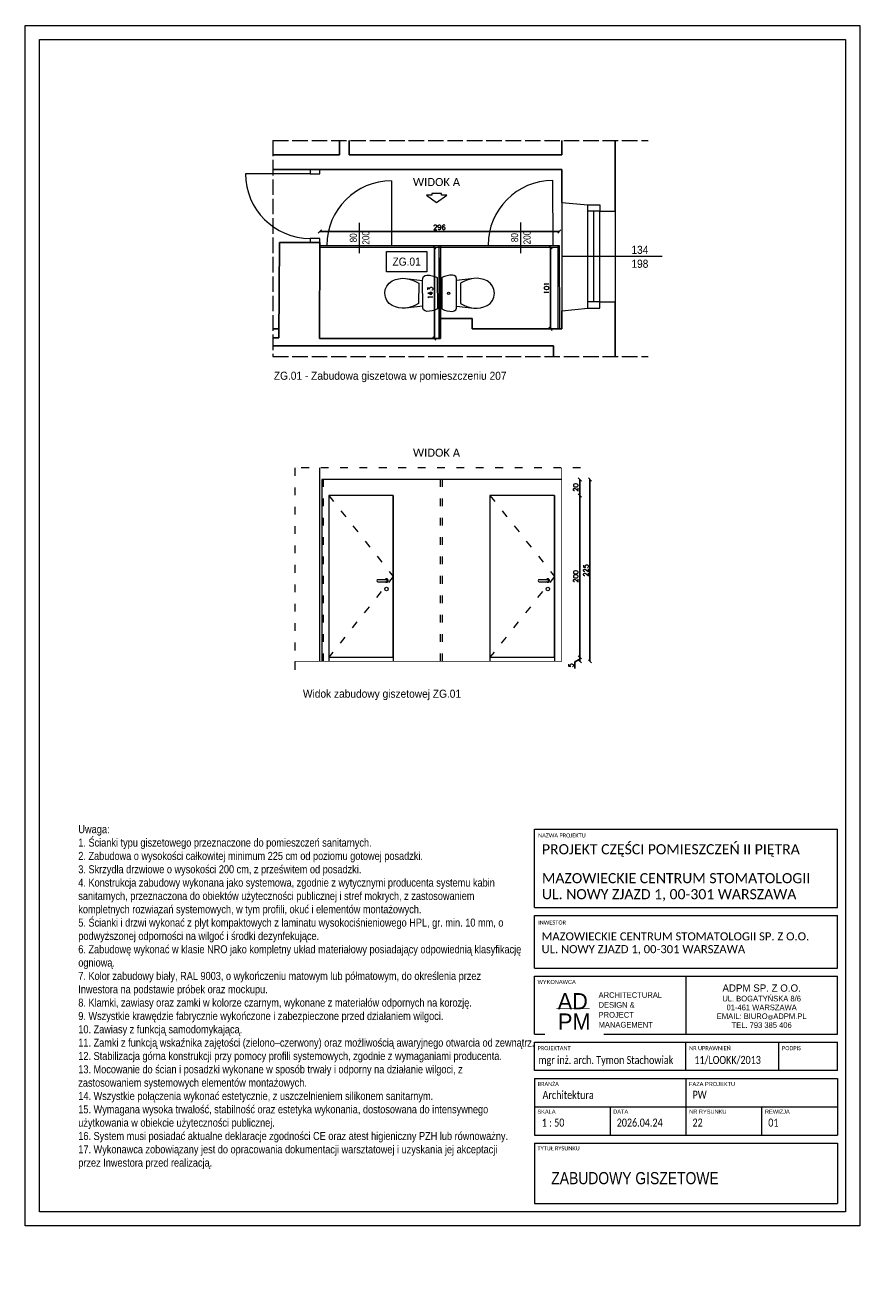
# Model space of a CAD drawing. Header units: centimetres. Extents: x 695802 to 711011, y 25963 to 44188.
# Tile 72 of 157: x 709548 to 710580, y 30011 to 31576. Entities that reach past the tile are written whole.
import ezdxf

# ---------------------------------------------------------------- set-up
doc = ezdxf.new("R2010")
doc.units = ezdxf.units.CM
doc.linetypes.add('ACAD_ISO02W100', pattern=[15, 12, -3])
doc.linetypes.add('ACAD_ISO03W100', pattern=[30, 12, -18])
doc.layers.get('0').update_dxf_attribs({"lineweight": 9})
doc.layers.get('Defpoints').update_dxf_attribs({"lineweight": 9})
doc.layers.add('Obrys powierzchni', color=50, linetype='Continuous', lineweight=9, plot=False)
for name, color, linetype, lineweight in [('Opis', 102, 'Continuous', 9), ('Przekroje', 253, 'Continuous', 20), ('Przekrojowa', 253, 'Continuous', 25), ('S3_drzwi_istniejące', 7, 'Continuous', 0), ('S3_okna', 70, 'Continuous', 9), ('S3_opisy', 171, 'Continuous', 5), ('S3_ramka', 7, 'Continuous', 5), ('S3_wymiary', 4, 'Continuous', 0), ('S3_zabudowa kuchenna', 3, 'Continuous', 5), ('Widokowa', 140, 'Continuous', 9), ('Wymiary', 85, 'Continuous', 9), ('Wyposazenie', 31, 'Continuous', 9)]:
    doc.layers.add(name, color=color, linetype=linetype, lineweight=lineweight)
doc.layers.add('S3_wyburzenia', color=7, linetype='Continuous', lineweight=5, true_color=0xf90000)
doc.layers.add('S3_zabudowa_giszetowa', color=7, linetype='Continuous', lineweight=0, true_color=0x146dea)
doc.styles.add('Arial Narrow_1', font='ARIALN.TTF', dxfattribs={"height": 8.75})
doc.styles.add('Arial Narrow_4', font='ARIALN.TTF', dxfattribs={"height": 0.2})
doc.styles.add('Arial Narrow_5', font='ARIALN.TTF', dxfattribs={"height": 0.3})
doc.styles.add('Arial Narrow_7', font='ARIALN.TTF', dxfattribs={"height": 0.25})
doc.styles.add('Arial_4', font='arial.ttf', dxfattribs={"height": 0.1})
doc.styles.add('Arial_5', font='arial.ttf', dxfattribs={"height": 0.15})
doc.styles.add('ARIELCE', font='arial.ttf', dxfattribs={"width": 0.9})
doc.styles.get("Standard").update_dxf_attribs({"font": 'romans.shx'})
doc.dimstyles.new('Copy of ADD-100', dxfattribs={"dimscale": 2, "dimtxt": 3, "dimasz": 2, "dimexe": 0.2, "dimexo": 0.1, "dimgap": 1, "dimtad": 1, "dimdec": 0, "dimdsep": 46, "dimtxsty": 'Standard', "dimblk": 'OBLIQUE', "dimblk1": 'ARCHTICK', "dimblk2": 'ARCHTICK', "dimcen": 0.1, "dimse1": 1, "dimse2": 1, "dimadec": 0, "dimazin": 0, "dimtfac": 1, "dimtdec": 0, "dimtofl": 0, "dimtmove": 0, "dimatfit": 3, "dimldrblk": 'OBLIQUE', "dimfxl": 0.2, "dimtolj": 1, "dimtzin": 0, "dimarcsym": 0})

# ---------------------------------------------------------------- blocks, each defined once
blk = doc.blocks.new('zw$7FBA')
at = {"lineweight": 0, "ltscale": 1.6}
blk.add_line((-197.5, 291.4), (-197.5, 219.8), dxfattribs=at)
at = {"layer": 'S3_ramka'}
for p, q in [((-385, 376.4), (-385, 473.1)), ((-385, 473.1), (-10, 473.1)), ((-10, 376.4), (-10, 473.1)), ((-385, 376.4), (-10, 376.4)), ((-385, 301.4), (-385, 366.4)), ((-385, 366.4), (-10, 366.4)), ((-10, 301.4), (-10, 366.4)), ((-385, 301.4), (-10, 301.4)), ((-385, 291.4), (-10, 291.4)), ((-385, 219.8), (-385, 291.4)), ((-10, 219.8), (-10, 291.4)), ((-385, 219.8), (-10, 219.8)), ((-385, 174.8), (-385, 209.8)), ((-385, 209.8), (-10, 209.8)), ((-197.5, 174.8), (-197.5, 209.8)), ((-82.5, 174.8), (-82.5, 209.8)), ((-10, 174.8), (-10, 209.8)), ((-10, 174.8), (-385, 174.8)), ((-385, 164.8), (-385, 94.8)), ((-385, 164.8), (-10, 164.8)), ((-197.5, 164.8), (-197.5, 94.8)), ((-10, 164.8), (-10, 94.8)), ((-385, 129.8), (-10, 129.8)), ((-385, 94.8), (-10, 94.8)), ((-385, 84.8), (-385, 10)), ((-385, 84.8), (-10, 84.8)), ((-10, 84.8), (-10, 10)), ((-385, 10), (-10, 10))]:
    blk.add_line(p, q, dxfattribs=at)
for s, insert, char_height, width, attachment_point, line_spacing_factor, style in [('{\\A1;\\fCalibri Light|b0|i0|c238|p34;\\C7;MAZOWIECKIE CENTRUM STOMATOLOGII\\PUL. NOWY ZJAZD 1, 00-301 WARSZAWA}', (-375.7, 418.8), 12.5, 331.75, 1, 0.949189, 'Arial Narrow_7'), ('{\\A1;\\fCalibri Light|b0|i0|c238|p34;\\C7;MAZOWIECKIE CENTRUM STOMATOLOGII SP. Z O.O.\\PUL. NOWY ZJAZD 1, 00-301 WARSZAWA}', (-376.1, 345.6), 10, 380.079, 1, 0.949189, 'Arial Narrow_4'), ('\\pxsm1.05,qc;{\\fTw Cen MT|b0|i0|c238|p34;AD}', (-337.5, 260.4), 20, 52.507, 5, 0.936439, 'Arial_5'), ('\\pxqc,t7.937503,15.874997,23.8125,31.750003,39.687497,47.625,55.562504,63.499997,71.4375,79.375003,87.312497,95.25,103.187503,111.124997,119.0625,127.000003,134.937497,142.875,150.812503,158.749997,166.6875,174.625003,182.562497,190.5,198.437503,206.374997,214.3125,222.250004,230.187497,238.125,246.062503,253.999997;{\\fTw Cen MT|b0|i0|c238|p34;\\H1.125x;ADPM SP. Z O.O.\\P\\H0.777778x;UL. BOGATYŃSKA 8/6 \\P01-461 WARSZAWA\\PEMAIL: BIURO\\H0.714286x;@\\H1.4x;ADPM.PL\\PTEL. 793 385 406}', (-103.8, 254.2), 8, 187.5, 5, 0.936439, 'Arial_5')]:
    blk.add_mtext(s, dxfattribs=dict(at, insert=insert, char_height=char_height, width=width, attachment_point=attachment_point, line_spacing_factor=line_spacing_factor, style=style))
at = {"layer": 'S3_ramka', "char_height": 5, "attachment_point": 1, "style": 'Arial_4', "bg_fill": 3, "box_fill_scale": 1.25, "bg_fill_color": 256, "bg_fill_true_color": 13158600, "bg_fill_transparency": 0}
for s, insert, width, line_spacing_factor in [('\\pxt12.7,25.4,38.1,50.8,63.5,76.2,88.9,101.6,114.3,127,139.7,152.4,165.1,177.8,190.5,203.2,215.9,228.6,241.3,254,266.7,279.4,292.1,304.8,317.5,330.2,342.9,355.6,368.3,381,393.7,406.4;{\\fCalibri|b0|i0|c238|p34;NAZWA PROJEKTU}', (-380.4, 467.9), 95.6, 0.936439), ('\\pxt12.7,25.4,38.1,50.8,63.5,76.2,88.9,101.6,114.3,127,139.7,152.4,165.1,177.8,190.5,203.2,215.9,228.6,241.3,254,266.7,279.4,292.1,304.8,317.5,330.2,342.9,355.6,368.3,381,393.7,406.4;{\\fCalibri|b0|i0|c238|p34;INWESTOR }', (-380.4, 360.2), 98.25, 0.936439), ('{\\fCalibri|b0|i0|c238|p34;}WYKONAWCA', (-381.1, 286.7), 98.25, 0.936439), ('\\pxt12.7,25.4,38.1,50.8,63.5,76.2,88.9,101.6,114.3,127,139.7,152.4,165.1,177.8,190.5,203.2,215.9,228.6,241.3,254,266.7,279.4,292.1,304.8,317.5,330.2,342.9,355.6,368.3,381,393.7,406.4;{\\fCalibri|b0|i0|c238|p34;PROJEKTANT}', (-381.1, 204.8), 94.25, 0.936439), ('\\pxt12.7,25.4,38.1,50.8,63.5,76.2,88.9,101.6,114.3,127,139.7,152.4,165.1,177.8,190.5,203.2,215.9,228.6,241.3,254,266.7,279.4,292.1,304.8,317.5,330.2,342.9,355.6,368.3,381,393.7,406.4;{\\fCalibri|b0|i0|c238|p34;NR UPRAWNIEŃ}', (-193.6, 204.8), 94.25, 0.936439), ('\\pxt12.7,25.4,38.1,50.8,63.5,76.2,88.9,101.6,114.3,127,139.7,152.4,165.1,177.8,190.5,203.2,215.9,228.6,241.3,254,266.7,279.4,292.1,304.8,317.5,330.2,342.9,355.6,368.3,381,393.7,406.4;{\\fCalibri|b0|i0|c238|p34;PODPIS}', (-78.6, 204.8), 55.45, 0.936439), ('\\pxt1.25,2.5,3.75,5,6.25,7.5,8.75,10,11.25,12.5,13.75,15,16.25,17.5,18.75,20,21.25,22.5,23.75,25,26.25,27.5,28.75,30,31.25,32.5,33.75,35,36.25,37.5,38.75,40;{\\fCalibri|b0|i0|c238|p34;BRANŻA}', (-381, 160.4), 94.25, 0.949189), ('\\pxt1.25,2.5,3.75,5,6.25,7.5,8.75,10,11.25,12.5,13.75,15,16.25,17.5,18.75,20,21.25,22.5,23.75,25,26.25,27.5,28.75,30,31.25,32.5,33.75,35,36.25,37.5,38.75,40;{FAZA PROJEKTU}', (-193.7, 160.4), 94.25, 0.949189), ('\\pxt1.25,2.5,3.75,5,6.25,7.5,8.75,10,11.25,12.5,13.75,15,16.25,17.5,18.75,20,21.25,22.5,23.75,25,26.25,27.5,28.75,30,31.25,32.5,33.75,35,36.25,37.5,38.75,40;{SKALA}', (-381.3, 126.3), 94.25, 0.949189), ('\\pxt1.25,2.5,3.75,5,6.25,7.5,8.75,10,11.25,12.5,13.75,15,16.25,17.5,18.75,20,21.25,22.5,23.75,25,26.25,27.5,28.75,30,31.25,32.5,33.75,35,36.25,37.5,38.75,40;NR RYSUNKU', (-193.5, 126.3), 94.25, 0.949189), ('\\pxt1.25,2.5,3.75,5,6.25,7.5,8.75,10,11.25,12.5,13.75,15,16.25,17.5,18.75,20,21.25,22.5,23.75,25,26.25,27.5,28.75,30,31.25,32.5,33.75,35,36.25,37.5,38.75,40;{\\fCalibri|b0|i0|c238|p34;TYTUŁ RYSUNKU }', (-381.1, 80.9), 94.25, 0.949189)]:
    blk.add_mtext(s, dxfattribs=dict(at, insert=insert, width=width, line_spacing_factor=line_spacing_factor))
at = {"layer": 'S3_ramka', "insert": (-335.7, 235.2), "char_height": 20, "width": 52.507, "attachment_point": 5, "line_spacing_factor": 0.936439, "style": 'Arial_5', "bg_fill": 2}
blk.add_mtext('{\\fTw Cen MT|b0|i0|c238|p34;PM}', dxfattribs=at)
at = {"lineweight": 0, "ltscale": 1.6, "const_width": 0.7}
blk.add_lwpolyline([(-358, 251.1), (-316.7, 251.1)], dxfattribs=at)
at = {"layer": 'S3_ramka'}
for p, q in [((-291.3, 129.8), (-291.3, 94.3)), ((-103.8, 129.8), (-103.8, 94.8))]:
    blk.add_line(p, q, dxfattribs=at)
for s, insert, char_height, width, attachment_point, line_spacing_factor, style in [('\\pxql;{\\fCalibri Light|b0|i0|c238|p34;PROJEKT CZĘŚCI POMIESZCZEŃ II PIĘTRA}', (-375.7, 454.6), 12.5, 352.9, 1, 0.949189, 'Arial Narrow_7'), ('\\pxsm1.05,ql;{\\fTw Cen MT|b0|i0|c238|p34;ARCHITECTURAL\\PDESIGN &\\PPROJECT\\PMANAGEMENT}', (-233.6, 249.6), 7, 143.965, 5, 0.936439, 'Arial_5'), ('\\pxql;{\\A1;\\fCalibri Light|b0|i0|c238|p34;\\W0.8;\\C7;mgr inż. arch. Tymon Stachowiak}', (-379.9, 192.7), 10, 199.383, 1, 0.949189, 'Arial Narrow_4'), ('\\pxql;{\\A1;\\fCalibri Light|b0|i0|c238|p34;\\W0.8;\\C7;11/LOOKK/2013}', (-187, 192.7), 10, 123.723, 1, 0.949189, 'Arial Narrow_4'), ('\\pxt6.35,12.7,19.05,25.4,31.75,38.1,44.45,50.8,57.15,63.5,69.85,76.2,82.55,88.9,95.25,101.6,107.95,114.3,120.65,127,133.35,139.7,146.05,152.4,158.75,165.1,171.45,177.8,184.15,190.5,196.85,203.2;{\\fCalibri|b0|i0|c238|p34;\\W0.8;Architektura}', (-374.9, 149.4), 10, 141.9, 1, 0.949189, 'Arial Narrow_4')]:
    blk.add_mtext(s, dxfattribs=dict(at, insert=insert, char_height=char_height, width=width, attachment_point=attachment_point, line_spacing_factor=line_spacing_factor, style=style))
at = {"layer": 'S3_ramka', "char_height": 5, "attachment_point": 1, "line_spacing_factor": 0.949189, "style": 'Arial_4', "bg_fill": 3, "box_fill_scale": 1.25, "bg_fill_color": 256, "bg_fill_true_color": 13158600, "bg_fill_transparency": 0}
for s, insert, width in [('\\pxt1.25,2.5,3.75,5,6.25,7.5,8.75,10,11.25,12.5,13.75,15,16.25,17.5,18.75,20,21.25,22.5,23.75,25,26.25,27.5,28.75,30,31.25,32.5,33.75,35,36.25,37.5,38.75,40;DATA', (-287.5, 126.3), 56.775), ('\\pxt1.25,2.5,3.75,5,6.25,7.5,8.75,10,11.25,12.5,13.75,15,16.25,17.5,18.75,20,21.25,22.5,23.75,25,26.25,27.5,28.75,30,31.25,32.5,33.75,35,36.25,37.5,38.75,40;REWIZJA', (-99.7, 126.3), 64.44)]:
    blk.add_mtext(s, dxfattribs=dict(at, insert=insert, width=width))
blk = doc.blocks.new('_Oblique')
at = {"color": 0, "linetype": 'ByBlock', "lineweight": -2}
blk.add_line((-0.5, -0.5), (0.5, 0.5), dxfattribs=at)
blk = doc.blocks.new('*D341')
at = {"layer": 'Defpoints', "color": 0, "lineweight": -3, "ltscale": 1.6}
for p in [(710122.6, 30994.7), (710122.6, 30794.7), (710234.1, 30794.7)]:
    blk.add_point(p, dxfattribs=at)
at = {"layer": 'S3_wymiary', "color": 0, "lineweight": -2, "ltscale": 1.6}
blk.add_line((710234.1, 30994.7), (710234.1, 30794.7), dxfattribs=at)
at = {"layer": 'S3_wymiary', "color": 0, "lineweight": -2, "ltscale": 1.6, "xscale": 4, "yscale": 4, "zscale": 4}
for p, rotation in [((710234.1, 30994.7), 90), ((710234.1, 30794.7), 270)]:
    blk.add_blockref('_Oblique', p, dxfattribs=dict(at, rotation=rotation))
at = {"layer": 'S3_wymiary', "color": 0, "ltscale": 1.6, "insert": (710229.1, 30894.7), "char_height": 6, "attachment_point": 5, "rotation": 90}
blk.add_mtext('\\A1;200', dxfattribs=at)
blk = doc.blocks.new('_ArchTick')
at = {"layer": 'Wymiary', "color": 0, "const_width": 0.15}
blk.add_lwpolyline([(-0.5, -0.5), (0.5, 0.5)], dxfattribs=at)
blk = doc.blocks.new('*D342')
at = {"layer": 'Defpoints', "color": 0, "lineweight": -3, "ltscale": 1.6}
for p in [(709915, 31014.7), (709915, 30789.7), (710246.7, 30789.7)]:
    blk.add_point(p, dxfattribs=at)
at = {"layer": 'S3_wymiary', "color": 0, "lineweight": -2, "ltscale": 1.6}
blk.add_line((710246.7, 31014.7), (710246.7, 30789.7), dxfattribs=at)
at = {"layer": 'S3_wymiary', "color": 0, "lineweight": -2, "ltscale": 1.6, "xscale": 4, "yscale": 4, "zscale": 4}
for p, rotation in [((710246.7, 31014.7), 90), ((710246.7, 30789.7), 270)]:
    blk.add_blockref('_Oblique', p, dxfattribs=dict(at, rotation=rotation))
at = {"layer": 'S3_wymiary', "color": 0, "ltscale": 1.6, "insert": (710241.7, 30902.2), "char_height": 6, "attachment_point": 5, "rotation": 90}
blk.add_mtext('\\A1;225', dxfattribs=at)
blk = doc.blocks.new('*D343')
at = {"layer": 'Defpoints', "color": 0, "lineweight": -3, "ltscale": 1.6}
for p in [(710211.6, 31014.7), (710234.1, 31014.7), (710122.6, 30994.7)]:
    blk.add_point(p, dxfattribs=at)
at = {"layer": 'S3_wymiary', "color": 0, "lineweight": -2, "ltscale": 1.6}
blk.add_line((710234.1, 30994.7), (710234.1, 31014.7), dxfattribs=at)
at = {"layer": 'S3_wymiary', "color": 0, "lineweight": -2, "ltscale": 1.6, "xscale": 4, "yscale": 4, "zscale": 4}
for p, rotation in [((710234.1, 31014.7), 90), ((710234.1, 30994.7), 270)]:
    blk.add_blockref('_Oblique', p, dxfattribs=dict(at, rotation=rotation))
at = {"layer": 'S3_wymiary', "color": 0, "ltscale": 1.6, "insert": (710229.1, 31004.7), "char_height": 6, "attachment_point": 5, "rotation": 90}
blk.add_mtext('\\A1;20', dxfattribs=at)
blk = doc.blocks.new('zw$7334')
at = {"layer": 'S3_okna', "ltscale": 1.6, "insert": (-30.9, 13.4), "char_height": 10, "width": 42.363, "attachment_point": 3, "rotation": 0.019, "style": 'ARIELCE', "bg_fill": 2}
blk.add_mtext('{\\fArial|b0|i0|c238|p34;134}', dxfattribs=at)
at = {"layer": 'S3_okna', "ltscale": 1.6, "insert": (-30.9, -3.8), "char_height": 10, "width": 42.363, "attachment_point": 3, "rotation": 0.019, "style": 'ARIELCE'}
blk.add_mtext('{\\fArial|b0|i0|c238|p34;198}', dxfattribs=at)
blk = doc.blocks.new('zw$B2BC')
at = {"layer": 'Przekroje', "ltscale": 1.6}
for points in [[(0, 0), (32.2, -3.1), (47, -3.1), (47, -10.9), (66, -10.9)], [(0, -134), (32.2, -130.9), (47, -130.9), (47, -123.1), (66, -123.1)]]:
    blk.add_lwpolyline(points, dxfattribs=at)
at = {"layer": 'S3_okna'}
for p, q in [((0, 0), (0, -134)), ((32.2, -130.9), (32.2, -3.1)), ((47, -10.9), (32.2, -10.9)), ((39.6, -123.1), (39.6, -10.9)), ((47, -123.1), (47, -10.9)), ((66, -10.9), (66, -123.1)), ((47, -123.1), (32.2, -123.1))]:
    blk.add_line(p, q, dxfattribs=at)
at = {"layer": 'S3_okna', "ltscale": 1.6}
blk.add_line((124, -67), (0, -67), dxfattribs=at)
at = {"layer": 'S3_okna'}
for points in [[(0, 0), (32.2, -3.1), (47, -3.1), (47, -10.9), (66, -10.9)], [(0, -134), (32.2, -130.9), (47, -130.9), (47, -123.1), (66, -123.1)]]:
    blk.add_lwpolyline(points, dxfattribs=at)
blk = doc.blocks.new('zw$C904')
at = {"layer": 'Wyposazenie', "color": 253, "linetype": 'Continuous'}
for p, q in [((-8.4, 64), (-12.6, 61.9)), ((-3.8, 64.9), (-8.4, 64)), ((0.9, 64.5), (-3.8, 64.9)), ((5.3, 62.9), (0.9, 64.5)), ((9.1, 60.2), (5.3, 62.9)), ((-19.9, 50.8), (-20.8, 46.6)), ((-18.5, 54.8), (-19.9, 50.8)), ((-16.1, 58.7), (-18.5, 54.8)), ((-12.6, 61.9), (-16.1, 58.7)), ((12, 56.6), (9.1, 60.2)), ((13.9, 52.7), (12, 56.6)), ((15.2, 48.7), (13.9, 52.7)), ((15.9, 44.5), (15.2, 48.7)), ((-20.8, 46.6), (-21, 42.4)), ((-21, 42.4), (-20.6, 38.2)), ((-20.6, 38.2), (-17, 17.2)), ((-20.6, 38.2), (-19.6, 33.9)), ((-19.6, 33.9), (-18.1, 29.9)), ((13.1, 27.7), (14.5, 31.8)), ((14.5, 31.8), (15.5, 36)), ((14.9, 19), (16, 40.3)), ((15.5, 36), (16, 40.3)), ((16, 40.3), (15.9, 44.5)), ((-21.5, 15.8), (-22.8, 13.9)), ((-19.4, 17), (-21.5, 15.8)), ((-17, 17.2), (-19.4, 17)), ((-18.1, 29.9), (-16.2, 26)), ((14.9, 19), (-17, 17.2)), ((-16.2, 26), (-13.8, 22.3)), ((-13.8, 22.3), (11.1, 23.8)), ((11.1, 23.8), (13.1, 27.7)), ((17.3, 19.1), (14.9, 19)), ((19.5, 18.2), (17.3, 19.1)), ((21, 16.5), (19.5, 18.2)), ((21.7, 14.2), (21, 16.5)), ((-22.8, 13.9), (-23.2, 11.6)), ((-23.2, 11.6), (-22.8, 8.3)), ((-22.8, 8.3), (-22, 5)), ((-22, 5), (-20.8, 1.9)), ((-20.8, 1.9), (-19.3, -1.1)), ((-19.3, -1.1), (19.3, 1.1)), ((19.3, 1.1), (20.5, 4.3)), ((20.5, 4.3), (21.3, 7.5)), ((21.3, 7.5), (21.7, 10.9)), ((21.7, 10.9), (21.7, 14.2))]:
    blk.add_line(p, q, dxfattribs=at)
blk.add_circle((-0.5, 8.2), 1.5, dxfattribs=at)
blk = doc.blocks.new('*D353')
at = {"layer": 'Defpoints', "color": 0, "lineweight": -3, "ltscale": 1.6}
for p in [(710208.7, 31321.5), (709912.3, 31301.9), (710208.7, 31301.9)]:
    blk.add_point(p, dxfattribs=at)
at = {"layer": 'S3_wymiary', "color": 0, "lineweight": -2, "ltscale": 1.6}
blk.add_line((709912.3, 31321.5), (710208.7, 31321.5), dxfattribs=at)
at = {"layer": 'S3_wymiary', "color": 0, "lineweight": -2, "ltscale": 1.6, "xscale": 4, "yscale": 4, "zscale": 4, "rotation": 180}
blk.add_blockref('_Oblique', (709912.3, 31321.5), dxfattribs=at)
at = {"layer": 'S3_wymiary', "color": 0, "lineweight": -2, "ltscale": 1.6, "xscale": 4, "yscale": 4, "zscale": 4}
blk.add_blockref('_Oblique', (710208.7, 31321.5), dxfattribs=at)
at = {"layer": 'S3_wymiary', "color": 0, "ltscale": 1.6, "insert": (710060.5, 31326.5), "char_height": 6, "attachment_point": 5}
blk.add_mtext('\\A1;296', dxfattribs=at)
blk = doc.blocks.new('*D354')
at = {"layer": 'Defpoints', "color": 0, "lineweight": -3, "ltscale": 1.6}
for p in [(710054.1, 31301.9), (710059.8, 31301.9), (710059.8, 31188.9)]:
    blk.add_point(p, dxfattribs=at)
at = {"layer": 'S3_wymiary', "color": 0, "lineweight": -2, "ltscale": 1.6}
blk.add_line((710054.1, 31188.9), (710054.1, 31301.9), dxfattribs=at)
at = {"layer": 'S3_wymiary', "color": 0, "lineweight": -2, "ltscale": 1.6, "xscale": 4, "yscale": 4, "zscale": 4}
for p, rotation in [((710054.1, 31301.9), 90), ((710054.1, 31188.9), 270)]:
    blk.add_blockref('_Oblique', p, dxfattribs=dict(at, rotation=rotation))
at = {"layer": 'S3_wymiary', "color": 0, "ltscale": 1.6, "insert": (710049.1, 31245.4), "char_height": 6, "attachment_point": 5, "rotation": 90}
blk.add_mtext('\\A1;113', dxfattribs=at)
blk = doc.blocks.new('*D355')
at = {"layer": 'Defpoints', "color": 0, "lineweight": -3, "ltscale": 1.6}
for p in [(710197.9, 31302), (710206.8, 31302), (710206.8, 31200.9)]:
    blk.add_point(p, dxfattribs=at)
at = {"layer": 'S3_wymiary', "color": 0, "lineweight": -2, "ltscale": 1.6}
blk.add_line((710197.9, 31200.9), (710197.9, 31302), dxfattribs=at)
at = {"layer": 'S3_wymiary', "color": 0, "lineweight": -2, "ltscale": 1.6, "xscale": 4, "yscale": 4, "zscale": 4}
for p, rotation in [((710197.9, 31302), 90), ((710197.9, 31200.9), 270)]:
    blk.add_blockref('_Oblique', p, dxfattribs=dict(at, rotation=rotation))
at = {"layer": 'S3_wymiary', "color": 0, "ltscale": 1.6, "insert": (710192.9, 31251.4), "char_height": 6, "attachment_point": 5, "rotation": 90}
blk.add_mtext('\\A1;101', dxfattribs=at)
blk = doc.blocks.new('*D356')
at = {"layer": 'Defpoints', "color": 0, "lineweight": -3, "ltscale": 1.6}
for p in [(710122.6, 30794.7), (710202.9, 30789.7), (710234.1, 30789.7)]:
    blk.add_point(p, dxfattribs=at)
at = {"layer": 'S3_wymiary', "color": 0, "lineweight": -2, "ltscale": 1.6}
for p, q in [((710228.1, 30788.9), (710234.1, 30792.2)), ((710228.1, 30780.8), (710228.1, 30788.9)), ((710234.1, 30794.7), (710234.1, 30789.7))]:
    blk.add_line(p, q, dxfattribs=at)
at = {"layer": 'S3_wymiary', "color": 0, "lineweight": -2, "ltscale": 1.6, "xscale": 4, "yscale": 4, "zscale": 4}
for p, rotation in [((710234.1, 30794.7), 90), ((710234.1, 30789.7), 270)]:
    blk.add_blockref('_Oblique', p, dxfattribs=dict(at, rotation=rotation))
at = {"layer": 'S3_wymiary', "color": 0, "ltscale": 1.6, "insert": (710223.1, 30784.8), "char_height": 6, "attachment_point": 5, "rotation": 90}
blk.add_mtext('\\A1;5', dxfattribs=at)

msp = doc.modelspace()

# ---------------------------------------------------------------- linework, layer by layer
at = {"layer": 'Obrys powierzchni', "ltscale": 1.6}
for points in [[(709547.9, 31576.4), (710580.4, 31576.4), (710580.4, 30091.4), (709547.9, 30091.4)], [(709565.4, 31558.9), (710562.9, 31558.9), (710562.9, 30108.9), (709565.4, 30108.9)]]:
    msp.add_lwpolyline(points, close=True, dxfattribs=at)
at = {"layer": 'Przekroje', "lineweight": 0, "ltscale": 1.6}
msp.add_line((709911.9, 31028.9), (709911.9, 30789.7), dxfattribs=at)
at = {"layer": 'Przekrojowa', "ltscale": 1.6}
for p, q in [((709936.9, 31433.9), (709936.9, 31416.4)), ((709948.9, 31433.9), (709948.9, 31416.4)), ((710211.8, 31433.9), (710211.8, 31416.4)), ((710277.8, 31346.4), (710277.8, 31433.9)), ((709936.9, 31416.4), (709854.3, 31416.4)), ((709948.9, 31416.4), (710211.8, 31416.4)), ((709854.3, 31397.9), (710211.8, 31397.9)), ((710211.8, 31357.3), (710211.8, 31397.9)), ((709861.8, 31189.9), (709862.4, 31307.9)), ((709912.4, 31307.9), (709862.4, 31307.9)), ((709912.4, 31307.9), (709911.8, 31188.9)), ((709912.4, 31307.9), (709912.4, 31307.9)), ((710277.8, 31234.2), (710277.8, 31166.6)), ((710100.8, 31213.9), (710061.8, 31213.9)), ((710061.8, 31188.9), (710061.8, 31213.9)), ((710100.8, 31200.9), (710100.8, 31213.9)), ((710211.8, 31223.3), (710211.8, 31200.9)), ((709854.3, 31200.9), (709861.9, 31200.9)), ((710211.8, 31200.9), (710100.8, 31200.9)), ((709861.8, 31189.9), (709854.3, 31189.9)), ((710061.8, 31188.9), (709911.8, 31188.9)), ((709854.3, 31179.9), (710201.5, 31179.9)), ((710201.5, 31166.6), (710201.5, 31179.9))]:
    msp.add_line(p, q, dxfattribs=at)
at = {"layer": 'Przekrojowa', "ltscale": 1.6, "const_width": 1}
msp.add_lwpolyline([(709881.3, 30789.7), (710211.6, 30789.7), (710211.6, 31028.9)], dxfattribs=at)
at = {"layer": 'S3_drzwi_istniejące'}
msp.add_line((709900.4, 31392.9), (709820.4, 31392.9), dxfattribs=at)
for points in [[(709912.4, 31392.9), (709912.4, 31397.9), (709900.4, 31397.9), (709900.4, 31392.9)], [(709912.4, 31307.9), (709912.4, 31312.9), (709900.4, 31312.9), (709900.4, 31307.9)]]:
    msp.add_lwpolyline(points, close=True, dxfattribs=at)
msp.add_arc((709900.4, 31392.9), 80, 180, 270, dxfattribs=at)
at = {"layer": 'S3_wyburzenia', "ltscale": 0.5}
msp.add_line((710061.8, 31213.9), (710061.8, 31288.9), dxfattribs=at)
at = {"layer": 'S3_wymiary', "ltscale": 1.6}
msp.add_lwpolyline([(710056.9, 31357.4), (710069.4, 31366.3), (710062.9, 31366.3), (710062.9, 31368.6), (710050.9, 31368.6), (710050.9, 31366.3), (710044.5, 31366.3)], close=True, dxfattribs=at)
at = {"layer": 'S3_zabudowa_giszetowa', "ltscale": 1.6}
for p, q in [((710001.1, 31384.1), (710001.1, 31303.9)), ((710200.5, 31384.4), (710200.6, 31304)), ((709912.4, 31303.9), (710208.7, 31304)), ((709912.4, 31301.9), (710208.7, 31302)), ((710059.8, 31303.9), (710059.8, 31188.9)), ((710061.8, 31303.9), (710061.8, 31188.9)), ((710206.7, 31304), (710206.8, 31200.9)), ((710208.7, 31304), (710208.8, 31200.9))]:
    msp.add_line(p, q, dxfattribs=at)
at = {"layer": 'S3_zabudowa_giszetowa'}
for p, q in [((709961.1, 31332.2), (709961.1, 31294.4)), ((710160.6, 31332.5), (710160.6, 31294.7)), ((710211.6, 31014.7), (709915, 31014.7)), ((709915, 31014.7), (709915, 30789.7)), ((710003.3, 30994.7), (709923.4, 30994.7)), ((709923.4, 30994.7), (709923.4, 30789.7)), ((710003.3, 30994.7), (710003.3, 30789.7)), ((710202.9, 30994.7), (710122.9, 30994.7)), ((710122.9, 30994.7), (710122.9, 30789.7)), ((710202.9, 30994.7), (710202.9, 30789.7))]:
    msp.add_line(p, q, dxfattribs=at)
at = {"layer": 'S3_zabudowa_giszetowa', "linetype": 'ACAD_ISO03W100', "ltscale": 0.8}
for p, q in [((709917, 30789.7), (709917, 31014.7)), ((710061.9, 30789.7), (710061.9, 31014.7)), ((710064, 30789.7), (710064, 31014.7))]:
    msp.add_line(p, q, dxfattribs=at)
at = {"layer": 'S3_zabudowa_giszetowa'}
for points in [[(710003.3, 30994.7), (709923.4, 30994.7), (709923.4, 30794.7), (710003.3, 30794.7)], [(710202.9, 30994.7), (710122.9, 30994.7), (710122.9, 30794.7), (710202.9, 30794.7)]]:
    msp.add_lwpolyline(points, close=True, dxfattribs=at)
at = {"layer": 'S3_zabudowa_giszetowa', "linetype": 'ACAD_ISO03W100', "ltscale": 0.8}
for points in [[(709923.4, 30994.7), (710003.3, 30894.7), (709923.4, 30794.7)], [(710122.9, 30994.7), (710202.9, 30894.7), (710122.9, 30794.7)]]:
    msp.add_lwpolyline(points, dxfattribs=at)
at = {"layer": 'S3_zabudowa_giszetowa'}
for points in [[(709995.8, 30890.7), (709984.1, 30890.7, 1), (709984.1, 30888.2), (709995.8, 30888.2), (709995.8, 30890.7)], [(710195.4, 30890.7), (710183.7, 30890.7, 1), (710183.7, 30888.2), (710195.4, 30888.2), (710195.4, 30890.7)]]:
    msp.add_lwpolyline(points, format="xyb", dxfattribs=at)
for centre in [(709994.9, 30879.2), (710194.5, 30879.2)]:
    msp.add_circle(centre, 2.17, dxfattribs=at)
at = {"layer": 'S3_zabudowa_giszetowa', "ltscale": 1.6}
for centre in [(710001.1, 31304.1), (710200.6, 31304.4)]:
    msp.add_arc(centre, 80, 90.0507, 180.0002, dxfattribs=at)
at = {"layer": 'S3_zabudowa_giszetowa'}
for centre in [(709994.9, 30889.5), (710194.5, 30889.5)]:
    msp.add_arc(centre, 2.17, 215.1799, 144.8201, dxfattribs=at)
at = {"layer": 'Widokowa', "linetype": 'ACAD_ISO02W100', "ltscale": 1.6}
for p, q in [((709854.3, 31433.9), (709854.3, 31166.6)), ((709854.3, 31166.6), (710318.8, 31166.6))]:
    msp.add_line(p, q, dxfattribs=at)
msp.add_lwpolyline([(709854.3, 31433.9), (710318.8, 31433.9)], dxfattribs=at)
at = {"layer": 'Widokowa', "linetype": 'ACAD_ISO03W100', "ltscale": 0.8}
msp.add_lwpolyline([(710235.1, 31028.9), (709881.3, 31028.9), (709881.3, 30770.8)], dxfattribs=at)

# ---------------------------------------------------------------- block references
at = {"layer": 'Wyposazenie', "xscale": -1, "rotation": 93.35022127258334}
msp.add_blockref('zw$C904', (710057.8, 31245), dxfattribs=at)
at = {"layer": 'Wyposazenie', "rotation": 266.6497787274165}
msp.add_blockref('zw$C904', (710063.5, 31245), dxfattribs=at)

# ---------------------------------------------------------------- texts
at = {"layer": 'S3_ramka', "lineweight": 0, "insert": (710198.8, 30150.3), "char_height": 15, "width": 343.65, "attachment_point": 4, "line_spacing_factor": 0.949189, "style": 'Arial Narrow_5'}
msp.add_mtext('\\pxt4.23333,8.46667,12.7,16.93333,21.16667,25.4,29.63333,33.86667,38.1,42.33333,46.56667,50.8,55.03333,59.26667,63.5,67.73333,71.96667,76.2,80.43333,84.66667,88.9,93.13333,97.36667,101.6,105.83333,110.06667,114.3,118.53333,122.76667,127,131.23333,135.46667;ZABUDOWY GISZETOWE', dxfattribs=at)
at = {"layer": 'S3_zabudowa kuchenna', "ltscale": 1.6, "char_height": 10, "width": 115.299, "attachment_point": 1}
for insert in [(710027.6, 31387.6), (710027.6, 31052.8)]:
    msp.add_mtext('\\pxql;{\\A1;\\fCalibri Light|b0|i0|c238|p34;WIDOK A}', dxfattribs=dict(at, insert=insert))
at = {"layer": 'S3_zabudowa_giszetowa', "char_height": 8.75, "attachment_point": 3, "rotation": 90, "style": 'Arial Narrow_1'}
for s, insert, width in [('200', (709964.9, 31321.9), 20.443), ('200', (710164.4, 31322.2), 20.443), ('80', (709949.5, 31319.1), 13.629), ('80', (710149, 31319.4), 13.629)]:
    msp.add_mtext(s, dxfattribs=dict(at, insert=insert, width=width))

# ---------------------------------------------------------------- dimensions: what is measured, and where the dimension line sits
at = {"layer": 'S3_wymiary', "ltscale": 1.6}
dim = msp.add_linear_dim(base=(710197.9, 31302), p1=(710206.8, 31200.9), p2=(710206.8, 31302), angle=90, dimstyle='Copy of ADD-100', dxfattribs=at)
dim.commit()
dim.dimension.update_dxf_attribs({"geometry": '*D355', "text_midpoint": (710192.9, 31251.4)})
for base, p1, p2, picture, middle in [((710246.7, 30789.7), (709915, 31014.7), (709915, 30789.7), '*D342', (710241.7, 30902.2)), ((710234.1, 31014.7), (710122.6, 30994.7), (710211.6, 31014.7), '*D343', (710229.1, 31004.7)), ((710234.1, 30794.7), (710122.6, 30994.7), (710122.6, 30794.7), '*D341', (710229.1, 30894.7))]:
    dim = msp.add_linear_dim(base=base, p1=p1, p2=p2, angle=90, dimstyle='Copy of ADD-100', override={"dimblk": 'Oblique', "dimblk1": 'ArchTick', "dimblk2": 'ArchTick'}, dxfattribs=at)
    dim.commit()
    dim.dimension.update_dxf_attribs({"geometry": picture, "text_midpoint": middle})
dim = msp.add_linear_dim(base=(710234.1, 30789.7), p1=(710122.6, 30794.7), p2=(710202.9, 30789.7), angle=90, dimstyle='Copy of ADD-100', override={"dimtmove": 1}, dxfattribs=at)
dim.commit()
dim.dimension.update_dxf_attribs({"geometry": '*D356', "text_midpoint": (710228.1, 30786.9), "dimtype": 160})

# ---------------------------------------------------------------- next in the draw order: block references
at = {"layer": 'S3_okna', "rotation": 1.443429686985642e-05}
msp.add_blockref('zw$7334', (710349.8, 31290.3), dxfattribs=at)

# ---------------------------------------------------------------- next in the draw order: texts
at = {"layer": 'Opis', "char_height": 10, "attachment_point": 1, "rotation": 359.981, "style": 'ARIELCE', "bg_fill": 2}
for s, insert, width in [('{\\fArial|b0|i0|c238|p34;ZG.01 - Zabudowa giszetowa w pomieszczeniu 207}', (709855.5, 31148), 329.458), ('{\\fArial|b0|i0|c238|p34;Widok zabudowy giszetowej ZG.01}', (709891.5, 30754.7), 309.506)]:
    msp.add_mtext(s, dxfattribs=dict(at, insert=insert, width=width))
at = {"layer": 'S3_opisy', "ltscale": 1.6, "insert": (709613.5, 30587.1), "char_height": 10, "width": 547.18, "attachment_point": 1, "bg_fill": 2}
msp.add_mtext('{\\fArial Narrow|b0|i0|c238|p34;Uwaga:\\P\\pxsm1,ql;\\H0.989583x;1. \\fArial Narrow|b0|i0|c238|p34;Ścianki typu giszetowego przeznaczone do pomieszczeń sanitarnych.\\P\\fArial Narrow|b0|i0|c238|p34;2. \\fArial Narrow|b0|i0|c238|p34;Zabudowa o wysokości całkowitej minimum 225 cm od poziomu gotowej posadzki.\\P\\fArial Narrow|b0|i0|c238|p34;3. \\fArial Narrow|b0|i0|c238|p34;Skrzydła drzwiowe o wysokości 200 cm, z prześwitem od posadzki.\\P\\fArial Narrow|b0|i0|c238|p34;4. \\fArial Narrow|b0|i0|c238|p34;Konstrukcja zabudowy wykonana jako systemowa, zgodnie z wytycznymi producenta systemu kabin sanitarnych, przeznaczona do obiektów użyteczności publicznej i stref mokrych, z zastosowaniem kompletnych rozwiązań systemowych, w tym profili, okuć i elementów montażowych.\\P\\fArial Narrow|b0|i0|c238|p34;5. \\fArial Narrow|b0|i0|c238|p34;Ścianki i drzwi wykonać z płyt kompaktowych z laminatu wysokociśnieniowego HPL, gr. min. 10 mm, o podwyższonej odporności na wilgoć i środki dezynfekujące.\\P\\fArial Narrow|b0|i0|c238|p34;6. \\fArial Narrow|b0|i0|c238|p34;Zabudowę wykonać w klasie NRO jako kompletny układ materiałowy posiadający odpowiednią klasyfikację ogniową.\\P\\fArial Narrow|b0|i0|c238|p34;7. \\fArial Narrow|b0|i0|c238|p34;Kolor zabudowy biały, RAL 9003, o wykończeniu matowym lub półmatowym, do określenia przez Inwestora na podstawie próbek oraz mockupu.\\P\\fArial Narrow|b0|i0|c238|p34;8. \\fArial Narrow|b0|i0|c238|p34;Klamki, zawiasy oraz zamki w kolorze czarnym, wykonane z materiałów odpornych na korozję.\\P\\fArial Narrow|b0|i0|c238|p34;9. \\fArial Narrow|b0|i0|c238|p34;Wszystkie krawędzie fabrycznie wykończone i zabezpieczone przed działaniem wilgoci.\\P\\fArial Narrow|b0|i0|c238|p34;10. \\fArial Narrow|b0|i0|c238|p34;Zawiasy z funkcją samodomykającą.\\P\\fArial Narrow|b0|i0|c238|p34;11. \\fArial Narrow|b0|i0|c238|p34;Zamki z funkcją wskaźnika zajętości (zielono–czerwony) oraz możliwością awaryjnego otwarcia od zewnątrz.\\P\\fArial Narrow|b0|i0|c238|p34;12. \\fArial Narrow|b0|i0|c238|p34;Stabilizacja górna konstrukcji przy pomocy profili systemowych, zgodnie z wymaganiami producenta.\\P\\fArial Narrow|b0|i0|c238|p34;13. \\fArial Narrow|b0|i0|c238|p34;Mocowanie do ścian i posadzki wykonane w sposób trwały i odporny na działanie wilgoci, z zastosowaniem systemowych elementów montażowych.\\P\\fArial Narrow|b0|i0|c238|p34;14. \\fArial Narrow|b0|i0|c238|p34;Wszystkie połączenia wykonać estetycznie, z uszczelnieniem silikonem sanitarnym.\\P\\fArial Narrow|b0|i0|c238|p34;15. \\fArial Narrow|b0|i0|c238|p34;Wymagana wysoka trwałość, stabilność oraz estetyka wykonania, dostosowana do intensywnego użytkowania w obiekcie użyteczności publicznej.\\P\\fArial Narrow|b0|i0|c238|p34;16. \\fArial Narrow|b0|i0|c238|p34;System musi posiadać aktualne deklaracje zgodności CE oraz atest higieniczny PZH lub równoważny.\\P\\fArial Narrow|b0|i0|c238|p34;17. \\fArial Narrow|b0|i0|c238|p34;Wykonawca zobowiązany jest do opracowania dokumentacji warsztatowej i uzyskania jej akceptacji przez Inwestora przed realizacją.}', dxfattribs=at)
at = {"layer": 'S3_ramka', "lineweight": 0, "char_height": 10, "line_spacing_factor": 0.949189, "style": 'Arial Narrow_4', "bg_fill": 2}
for s, insert, width, attachment_point in [('\\pxt6.35,12.7,19.05,25.4,31.75,38.1,44.45,50.8,57.15,63.5,69.85,76.2,82.55,88.9,95.25,101.6,107.95,114.3,120.65,127,133.35,139.7,146.05,152.4,158.75,165.1,171.45,177.8,184.15,190.5,196.85,203.2;{\\fCalibri|b0|i0|c238|p34;\\W0.8;PW}', (710373.6, 30258.6), 141.9, 1), ('\\pxql,t6.35,12.7,19.05,25.4,31.75,38.1,44.45,50.8,57.15,63.5,69.85,76.2,82.55,88.9,95.25,101.6,107.95,114.3,120.65,127,133.35,139.7,146.05,152.4,158.75,165.1,171.45,177.8,184.15,190.5,196.85,203.2;{\\fCalibri|b0|i0|c238|p34;\\W0.8; 1 : 50}', (710229.6, 30224.1), 90.65, 2)]:
    msp.add_mtext(s, dxfattribs=dict(at, insert=insert, width=width, attachment_point=attachment_point))
at = {"layer": 'S3_zabudowa_giszetowa', "insert": (710002.3, 31289.1), "char_height": 15, "attachment_point": 1, "rotation": 0.019, "style": 'ARIELCE', "bg_fill": 18}
msp.add_mtext('\\pxqc;{\\fArial|b0|i0|c238|p34;\\H0.666667x;ZG\\H1.000001x;.01}', dxfattribs=at)

# ---------------------------------------------------------------- next in the draw order: block references
at = {"layer": 'S3_okna', "rotation": 1.443429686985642e-05}
msp.add_blockref('zw$7334', (710349.8, 31290.3), dxfattribs=at)

# ---------------------------------------------------------------- next in the draw order: texts
at = {"layer": 'S3_ramka', "lineweight": 0, "insert": (710325.1, 30224.1), "char_height": 10, "width": 90.65, "attachment_point": 2, "line_spacing_factor": 0.949189, "style": 'Arial Narrow_4'}
msp.add_mtext('\\pxql,t6.35,12.7,19.05,25.4,31.75,38.1,44.45,50.8,57.15,63.5,69.85,76.2,82.55,88.9,95.25,101.6,107.95,114.3,120.65,127,133.35,139.7,146.05,152.4,158.75,165.1,171.45,177.8,184.15,190.5,196.85,203.2;{\\fCalibri|b0|i0|c238|p34;\\W0.8;2026.04.24}', dxfattribs=at)

# ---------------------------------------------------------------- next in the draw order: dimensions: what is measured, and where the dimension line sits
at = {"layer": 'S3_wymiary', "ltscale": 1.6}
dim = msp.add_linear_dim(base=(710208.7, 31321.5), p1=(709912.3, 31301.9), p2=(710208.7, 31301.9), dimstyle='Copy of ADD-100', dxfattribs=at)
dim.commit()
dim.dimension.update_dxf_attribs({"geometry": '*D353', "text_midpoint": (710060.5, 31326.5)})
dim = msp.add_linear_dim(base=(710054.1, 31301.9), p1=(710059.8, 31188.9), p2=(710059.8, 31301.9), angle=90, dimstyle='Copy of ADD-100', dxfattribs=at)
dim.commit()
dim.dimension.update_dxf_attribs({"geometry": '*D354', "text_midpoint": (710049.1, 31245.4)})

# ---------------------------------------------------------------- next in the draw order: block references
at = {"lineweight": 0, "ltscale": 1.6}
msp.add_blockref('zw$7FBA', (710562.9, 30108.9), dxfattribs=at)
at = {"layer": 'S3_okna', "rotation": 359.9999999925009}
msp.add_blockref('zw$B2BC', (710211.8, 31357.3), dxfattribs=at)

# ---------------------------------------------------------------- next in the draw order: texts
at = {"layer": 'S3_ramka', "lineweight": 0, "char_height": 10, "width": 90.65, "attachment_point": 2, "line_spacing_factor": 0.949189, "style": 'Arial Narrow_4'}
for s, insert in [('\\pxql,t6.35,12.7,19.05,25.4,31.75,38.1,44.45,50.8,57.15,63.5,69.85,76.2,82.55,88.9,95.25,101.6,107.95,114.3,120.65,127,133.35,139.7,146.05,152.4,158.75,165.1,171.45,177.8,184.15,190.5,196.85,203.2;{\\fCalibri|b0|i0|c238|p34;\\W0.8;22}', (710418.8, 30224.1)), ('\\pxql,t6.35,12.7,19.05,25.4,31.75,38.1,44.45,50.8,57.15,63.5,69.85,76.2,82.55,88.9,95.25,101.6,107.95,114.3,120.65,127,133.35,139.7,146.05,152.4,158.75,165.1,171.45,177.8,184.15,190.5,196.85,203.2;{\\fCalibri|b0|i0|c238|p34;\\W0.8;01}', (710512.6, 30224.1))]:
    msp.add_mtext(s, dxfattribs=dict(at, insert=insert))

doc.saveas('drawing.dxf')
